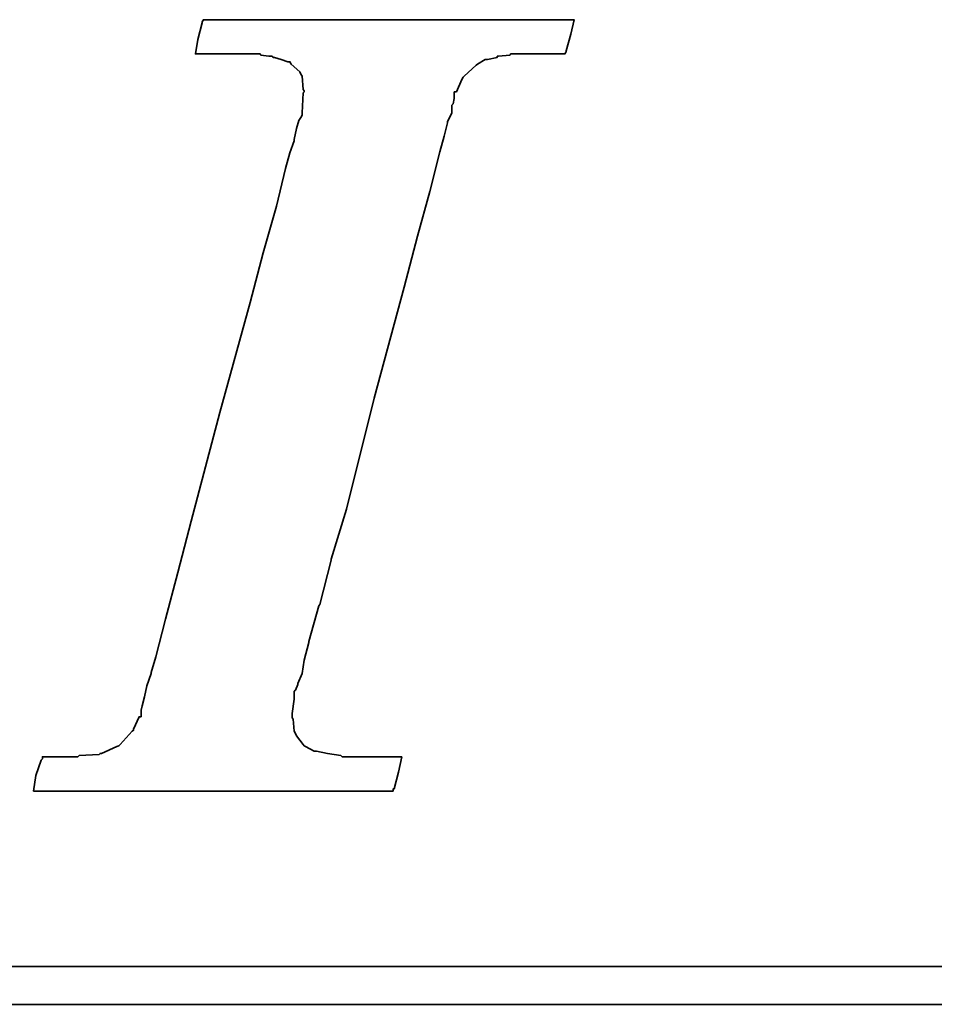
# Model space of a CAD drawing. Header units: millimetres. Extents: x -52 to 340, y -61 to 93.
# Tile 85 of 101: x 219.65 to 221.06, y 1.47 to 2.99. Entities that reach past the tile are written whole.
import ezdxf

# ---------------------------------------------------------------- set-up
doc = ezdxf.new("R2010")
doc.units = ezdxf.units.MM
doc.layers.add('DIM', color=4, linetype='Continuous')
doc.layers.add('layer 1', color=7, linetype='Continuous')

# ---------------------------------------------------------------- blocks, each defined once
blk = doc.blocks.new('TBI MOTION logo(完整正式版)')
at = {"layer": 'layer 1', "color": 22, "lineweight": 35}
for points, knots in [([(-40.59125, -7.94375), (-40.59125, -7.94375), (-40.97375, -7.94375), (-40.97375, -7.94375), (-40.97375, -7.94375), (-40.97375, -7.94375), (-41.38125, -7.94375), (-41.38125, -7.94375), (-41.38125, -7.94375), (-41.38125, -7.94375), (-41.54875, -7.94375), (-41.54875, -7.94375), (-41.54875, -7.94375), (-41.54875, -7.94375), (-41.59875, -7.94375), (-41.59875, -7.94375), (-41.59875, -7.94375), (-41.59875, -7.94375), (-41.88375, -7.94375), (-41.88375, -7.94375), (-41.88375, -7.94375), (-41.88375, -7.94375), (-41.90875, -7.91875), (-41.90875, -7.91875), (-41.90875, -7.91875), (-41.90875, -7.91875), (-42.19875, -7.87125), (-42.19875, -7.87125), (-42.19875, -7.87125), (-42.19875, -7.87125), (-42.43875, -7.82375), (-42.43875, -7.82375), (-42.43875, -7.82375), (-42.43875, -7.82375), (-42.45875, -7.82375), (-42.45875, -7.82375), (-42.45875, -7.82375), (-42.45875, -7.82375), (-42.48625, -7.82375), (-42.48625, -7.82375), (-42.48625, -7.82375), (-42.48625, -7.82375), (-42.67625, -7.72375), (-42.67625, -7.72375), (-42.67625, -7.72375), (-42.67625, -7.72375), (-42.70125, -7.70375), (-42.70125, -7.70375), (-42.70125, -7.70375), (-42.70125, -7.70375), (-42.72375, -7.67875), (-42.72375, -7.67875), (-42.72375, -7.67875), (-42.72375, -7.67875), (-42.86875, -7.48875), (-42.86875, -7.48875), (-42.86875, -7.48875), (-42.86875, -7.48875), (-42.89375, -7.43875), (-42.89375, -7.43875), (-42.89375, -7.43875), (-42.89375, -7.43875), (-42.91875, -7.38875), (-42.91875, -7.38875), (-42.91875, -7.38875), (-42.91875, -7.38875), (-42.93875, -7.12875), (-42.93875, -7.12875), (-42.93875, -7.12875), (-42.93875, -7.12875), (-42.96375, -7.10375), (-42.96375, -7.10375), (-42.96375, -7.10375), (-42.96375, -7.10375), (-42.96375, -7.05375), (-42.96375, -7.05375), (-42.96375, -7.05375), (-42.96375, -7.05375), (-42.96375, -7.00875), (-42.96375, -7.00875), (-42.96375, -7.00875), (-42.96375, -7.00875), (-42.91875, -6.69625), (-42.91875, -6.69625), (-42.91875, -6.69625), (-42.91875, -6.69625), (-42.91875, -6.62375), (-42.91875, -6.62375), (-42.91875, -6.62375), (-42.91875, -6.62375), (-42.91875, -6.59625), (-42.91875, -6.59625), (-42.91875, -6.59625), (-42.91875, -6.59625), (-42.91875, -6.57375), (-42.91875, -6.57375), (-42.91875, -6.57375), (-42.91875, -6.57375), (-42.91875, -6.52875), (-42.91875, -6.52875), (-42.91875, -6.52875), (-42.91875, -6.52875), (-42.89375, -6.50375), (-42.89375, -6.50375), (-42.89375, -6.50375), (-42.89375, -6.50375), (-42.84375, -6.38375), (-42.84375, -6.38375), (-42.84375, -6.38375), (-42.84375, -6.38375), (-42.84375, -6.35875), (-42.84375, -6.35875), (-42.84375, -6.35875), (-42.84375, -6.35875), (-42.74625, -6.14375), (-42.74625, -6.14375), (-42.74625, -6.14375), (-42.74625, -6.14375), (-42.70125, -5.85375), (-42.70125, -5.85375), (-42.70125, -5.85375), (-42.70125, -5.85375), (-42.60375, -5.47125), (-42.60375, -5.47125), (-42.60375, -5.47125), (-42.60375, -5.47125), (-42.60375, -5.44875), (-42.60375, -5.44875), (-42.60375, -5.44875), (-42.60375, -5.44875), (-42.38875, -4.67875), (-42.38875, -4.67875), (-42.38875, -4.67875), (-42.38875, -4.67875), (-42.36375, -4.65375), (-42.36375, -4.65375), (-42.36375, -4.65375), (-42.36375, -4.65375), (-42.12375, -3.69625), (-42.12375, -3.69625), (-42.12375, -3.69625), (-42.12375, -3.69625), (-42.12375, -3.67374), (-42.12375, -3.67374), (-42.12375, -3.67374), (-42.12375, -3.67374), (-41.78875, -2.59374), (-41.78875, -2.59374), (-41.78875, -2.59374), (-41.78875, -2.59374), (-41.18875, -0.19375), (-41.18875, -0.19375), (-41.18875, -0.19375), (-41.18875, -0.19375), (-40.54375, 2.20624), (-40.54375, 2.20624), (-40.54375, 2.20624), (-40.54375, 2.20624), (-40.25375, 3.30875), (-40.25375, 3.30875), (-40.25375, 3.30875), (-40.25375, 3.30875), (-39.98875, 4.27125), (-39.98875, 4.27125), (-39.98875, 4.27125), (-39.98875, 4.27125), (-39.77375, 5.13125), (-39.77375, 5.13125), (-39.77375, 5.13125), (-39.77375, 5.13125), (-39.67875, 5.47125), (-39.67875, 5.47125), (-39.67875, 5.47125), (-39.67875, 5.47125), (-39.60375, 5.75625), (-39.60375, 5.75625), (-39.60375, 5.75625), (-39.60375, 5.75625), (-39.60375, 5.78125), (-39.60375, 5.78125), (-39.60375, 5.78125), (-39.60375, 5.78125), (-39.50875, 5.97125), (-39.50875, 5.97125), (-39.50875, 5.97125), (-39.50875, 5.97125), (-39.50875, 6.13875), (-39.50875, 6.13875), (-39.50875, 6.13875), (-39.50875, 6.13875), (-39.48625, 6.16625), (-39.48625, 6.16625), (-39.48625, 6.16625), (-39.48625, 6.16625), (-39.46125, 6.28625), (-39.46125, 6.28625), (-39.46125, 6.28625), (-39.46125, 6.28625), (-39.46125, 6.42625), (-39.46125, 6.42625), (-39.46125, 6.42625), (-39.46125, 6.42625), (-39.41375, 6.42625), (-39.41375, 6.42625), (-39.41375, 6.42625), (-39.41375, 6.42625), (-39.29375, 6.69125), (-39.29375, 6.69125), (-39.29375, 6.69125), (-39.29375, 6.69125), (-39.26875, 6.74125), (-39.26875, 6.74125), (-39.26875, 6.74125), (-39.26875, 6.74125), (-39.24375, 6.76625), (-39.24375, 6.76625), (-39.24375, 6.76625), (-39.24375, 6.76625), (-38.98375, 7.00624), (-38.98375, 7.00624), (-38.98375, 7.00624), (-38.98375, 7.00624), (-38.95625, 7.02624), (-38.95625, 7.02624), (-38.95625, 7.02624), (-38.95625, 7.02624), (-38.78875, 7.12624), (-38.78875, 7.12624), (-38.78875, 7.12624), (-38.78875, 7.12624), (-38.76375, 7.12624), (-38.76375, 7.12624), (-38.76375, 7.12624), (-38.76375, 7.12624), (-38.74375, 7.12624), (-38.74375, 7.12624), (-38.74375, 7.12624), (-38.74375, 7.12624), (-38.52875, 7.17125), (-38.52875, 7.17125), (-38.52875, 7.17125), (-38.52875, 7.17125), (-38.52875, 7.19624), (-38.52875, 7.19624), (-38.52875, 7.19624), (-38.52875, 7.19624), (-38.50375, 7.19624), (-38.50375, 7.19624), (-38.50375, 7.19624), (-38.50375, 7.19624), (-38.26125, 7.21875), (-38.26125, 7.21875), (-38.26125, 7.21875), (-38.26125, 7.21875), (-38.23875, 7.24624), (-38.23875, 7.24624), (-38.23875, 7.24624), (-38.23875, 7.24624), (-38.21625, 7.24624), (-38.21625, 7.24624), (-38.21625, 7.24624), (-38.21625, 7.24624), (-38.18875, 7.24624), (-38.18875, 7.24624), (-38.18875, 7.24624), (-38.18875, 7.24624), (-37.90375, 7.24624), (-37.90375, 7.24624), (-37.90375, 7.24624), (-37.90375, 7.24624), (-37.85375, 7.24624), (-37.85375, 7.24624), (-37.85375, 7.24624), (-37.85375, 7.24624), (-37.75875, 7.24624), (-37.75875, 7.24624), (-37.75875, 7.24624), (-37.75875, 7.24624), (-37.42375, 7.24624), (-37.42375, 7.24624), (-37.42375, 7.24624), (-37.42375, 7.24624), (-37.08875, 7.24624), (-37.08875, 7.24624), (-37.08875, 7.24624), (-37.08875, 7.24624), (-37.06375, 7.24624), (-37.06375, 7.24624), (-37.06375, 7.24624), (-37.06375, 7.24624), (-37.06375, 7.26624), (-37.06375, 7.26624), (-37.06375, 7.26624), (-37.06375, 7.26624), (-37.03875, 7.29125), (-37.03875, 7.29125), (-37.03875, 7.29125), (-37.03875, 7.29125), (-37.03875, 7.31625), (-37.03875, 7.31625), (-37.03875, 7.31625), (-37.03875, 7.31625), (-36.94125, 7.67625), (-36.94125, 7.67625), (-36.94125, 7.67625), (-36.94125, 7.67625), (-36.86875, 7.98625), (-36.86875, 7.98625), (-36.86875, 7.98625), (-36.86875, 7.98625), (-36.98875, 7.98625), (-36.98875, 7.98625), (-36.98875, 7.98625), (-36.98875, 7.98625), (-37.42375, 7.98625), (-37.42375, 7.98625), (-37.42375, 7.98625), (-37.42375, 7.98625), (-37.94875, 7.98625), (-37.94875, 7.98625), (-37.94875, 7.98625), (-37.94875, 7.98625), (-38.57375, 7.98625), (-38.57375, 7.98625), (-38.57375, 7.98625), (-38.57375, 7.98625), (-39.29375, 7.98625), (-39.29375, 7.98625), (-39.29375, 7.98625), (-39.29375, 7.98625), (-40.82875, 7.98625), (-40.82875, 7.98625), (-40.82875, 7.98625), (-40.82875, 7.98625), (-42.36375, 7.98625), (-42.36375, 7.98625), (-42.36375, 7.98625), (-42.36375, 7.98625), (-43.08375, 7.98625), (-43.08375, 7.98625), (-43.08375, 7.98625), (-43.08375, 7.98625), (-43.70875, 7.98625), (-43.70875, 7.98625), (-43.70875, 7.98625), (-43.70875, 7.98625), (-44.23375, 7.98625), (-44.23375, 7.98625), (-44.23375, 7.98625), (-44.23375, 7.98625), (-44.66875, 7.98625), (-44.66875, 7.98625), (-44.66875, 7.98625), (-44.66875, 7.98625), (-44.88375, 7.98625), (-44.88375, 7.98625), (-44.88375, 7.98625), (-44.88375, 7.98625), (-44.90875, 7.94125), (-44.90875, 7.94125), (-44.90875, 7.94125), (-44.90875, 7.94125), (-44.90875, 7.91625), (-44.90875, 7.91625), (-44.90875, 7.91625), (-44.90875, 7.91625), (-45.00375, 7.55625), (-45.00375, 7.55625), (-45.00375, 7.55625), (-45.00375, 7.55625), (-45.05375, 7.24624), (-45.05375, 7.24624), (-45.05375, 7.24624), (-45.05375, 7.24624), (-44.61875, 7.24624), (-44.61875, 7.24624), (-44.61875, 7.24624), (-44.61875, 7.24624), (-44.11375, 7.24624), (-44.11375, 7.24624), (-44.11375, 7.24624), (-44.11375, 7.24624), (-43.99375, 7.24624), (-43.99375, 7.24624), (-43.99375, 7.24624), (-43.99375, 7.24624), (-43.94625, 7.24624), (-43.94625, 7.24624), (-43.94625, 7.24624), (-43.94625, 7.24624), (-43.92374, 7.24624), (-43.92374, 7.24624), (-43.92374, 7.24624), (-43.92374, 7.24624), (-43.65875, 7.24624), (-43.65875, 7.24624), (-43.65875, 7.24624), (-43.65875, 7.24624), (-43.63875, 7.21875), (-43.63875, 7.21875), (-43.63875, 7.21875), (-43.63875, 7.21875), (-43.46875, 7.19624), (-43.46875, 7.19624), (-43.46875, 7.19624), (-43.46875, 7.19624), (-43.39875, 7.19624), (-43.39875, 7.19624), (-43.39875, 7.19624), (-43.39875, 7.19624), (-43.37125, 7.17125), (-43.37125, 7.17125), (-43.37125, 7.17125), (-43.37125, 7.17125), (-43.34875, 7.17125), (-43.34875, 7.17125), (-43.34875, 7.17125), (-43.34875, 7.17125), (-43.20375, 7.12624), (-43.20375, 7.12624), (-43.20375, 7.12624), (-43.20375, 7.12624), (-43.05875, 7.07624), (-43.05875, 7.07624), (-43.05875, 7.07624), (-43.05875, 7.07624), (-43.01375, 7.07624), (-43.01375, 7.07624), (-43.01375, 7.07624), (-43.01375, 7.07624), (-42.98875, 7.02624), (-42.98875, 7.02624), (-42.98875, 7.02624), (-42.98875, 7.02624), (-42.79875, 6.86125), (-42.79875, 6.86125), (-42.79875, 6.86125), (-42.79875, 6.86125), (-42.77375, 6.81125), (-42.77375, 6.81125), (-42.77375, 6.81125), (-42.77375, 6.81125), (-42.74625, 6.76625), (-42.74625, 6.76625), (-42.74625, 6.76625), (-42.74625, 6.76625), (-42.72375, 6.47625), (-42.72375, 6.47625), (-42.72375, 6.47625), (-42.72375, 6.47625), (-42.70125, 6.45124), (-42.70125, 6.45124), (-42.70125, 6.45124), (-42.70125, 6.45124), (-42.70125, 6.42625), (-42.70125, 6.42625), (-42.70125, 6.42625), (-42.70125, 6.42625), (-42.72375, 6.40625), (-42.72375, 6.40625), (-42.72375, 6.40625), (-42.72375, 6.40625), (-42.74625, 5.97125), (-42.74625, 5.97125), (-42.74625, 5.97125), (-42.74625, 5.97125), (-42.74625, 5.94625), (-42.74625, 5.94625), (-42.74625, 5.94625), (-42.74625, 5.94625), (-42.74625, 5.92625), (-42.74625, 5.92625), (-42.74625, 5.92625), (-42.74625, 5.92625), (-42.77375, 5.87625), (-42.77375, 5.87625), (-42.77375, 5.87625), (-42.77375, 5.87625), (-42.81875, 5.80625), (-42.81875, 5.80625), (-42.81875, 5.80625), (-42.81875, 5.80625), (-42.86875, 5.63625), (-42.86875, 5.63625), (-42.86875, 5.63625), (-42.86875, 5.63625), (-42.91875, 5.39625), (-42.91875, 5.39625), (-42.91875, 5.39625), (-42.91875, 5.39625), (-42.91875, 5.37124), (-42.91875, 5.37124), (-42.91875, 5.37124), (-42.91875, 5.37124), (-43.01375, 5.10874), (-43.01375, 5.10874), (-43.01375, 5.10874), (-43.01375, 5.10874), (-43.10875, 4.77124), (-43.10875, 4.77124), (-43.10875, 4.77124), (-43.10875, 4.77124), (-43.29875, 3.95625), (-43.29875, 3.95625), (-43.29875, 3.95625), (-43.29875, 3.95625), (-43.58875, 2.95125), (-43.58875, 2.95125), (-43.58875, 2.95125), (-43.58875, 2.95125), (-43.87375, 1.87125), (-43.87375, 1.87125), (-43.87375, 1.87125), (-43.87375, 1.87125), (-44.52625, -0.50374), (-44.52625, -0.50374), (-44.52625, -0.50374), (-44.52625, -0.50374), (-45.14875, -2.85375), (-45.14875, -2.85375), (-45.14875, -2.85375), (-45.14875, -2.85375), (-45.43375, -3.95875), (-45.43375, -3.95875), (-45.43375, -3.95875), (-45.43375, -3.95875), (-45.69875, -4.96875), (-45.69875, -4.96875), (-45.69875, -4.96875), (-45.69875, -4.96875), (-45.91375, -5.78375), (-45.91375, -5.78375), (-45.91375, -5.78375), (-45.91375, -5.78375), (-46.01375, -6.11875), (-46.01375, -6.11875), (-46.01375, -6.11875), (-46.01375, -6.11875), (-46.01375, -6.14375), (-46.01375, -6.14375), (-46.01375, -6.14375), (-46.01375, -6.14375), (-46.10875, -6.40875), (-46.10875, -6.40875), (-46.10875, -6.40875), (-46.10875, -6.40875), (-46.15375, -6.64875), (-46.15375, -6.64875), (-46.15375, -6.64875), (-46.15375, -6.64875), (-46.20375, -6.83875), (-46.20375, -6.83875), (-46.20375, -6.83875), (-46.20375, -6.83875), (-46.22875, -6.93375), (-46.22875, -6.93375), (-46.22875, -6.93375), (-46.22875, -6.93375), (-46.22875, -7.07875), (-46.22875, -7.07875), (-46.22875, -7.07875), (-46.22875, -7.07875), (-46.27375, -7.07875), (-46.27375, -7.07875), (-46.27375, -7.07875), (-46.27375, -7.07875), (-46.39375, -7.34375), (-46.39375, -7.34375), (-46.39375, -7.34375), (-46.39375, -7.34375), (-46.39375, -7.36875), (-46.39375, -7.36875), (-46.39375, -7.36875), (-46.39375, -7.36875), (-46.42125, -7.38875), (-46.42125, -7.38875), (-46.42125, -7.38875), (-46.42125, -7.38875), (-46.68375, -7.67875), (-46.68375, -7.67875), (-46.68375, -7.67875), (-46.68375, -7.67875), (-46.70875, -7.70375), (-46.70875, -7.70375), (-46.70875, -7.70375), (-46.70875, -7.70375), (-46.75375, -7.72375), (-46.75375, -7.72375), (-46.75375, -7.72375), (-46.75375, -7.72375), (-47.08875, -7.87125), (-47.08875, -7.87125), (-47.08875, -7.87125), (-47.08875, -7.87125), (-47.11625, -7.87125), (-47.11625, -7.87125), (-47.11625, -7.87125), (-47.11625, -7.87125), (-47.13875, -7.89375), (-47.13875, -7.89375), (-47.13875, -7.89375), (-47.13875, -7.89375), (-47.56875, -7.91875), (-47.56875, -7.91875), (-47.56875, -7.91875), (-47.56875, -7.91875), (-47.59625, -7.94375), (-47.59625, -7.94375), (-47.59625, -7.94375), (-47.59625, -7.94375), (-47.64375, -7.94375), (-47.64375, -7.94375), (-47.64375, -7.94375), (-47.64375, -7.94375), (-47.73625, -7.94375), (-47.73625, -7.94375), (-47.73625, -7.94375), (-47.73625, -7.94375), (-48.07375, -7.94375), (-48.07375, -7.94375), (-48.07375, -7.94375), (-48.07375, -7.94375), (-48.36125, -7.94375), (-48.36125, -7.94375), (-48.36125, -7.94375), (-48.36125, -7.94375), (-48.36125, -7.96625), (-48.36125, -7.96625), (-48.36125, -7.96625), (-48.36125, -7.96625), (-48.36125, -7.99125), (-48.36125, -7.99125), (-48.36125, -7.99125), (-48.36125, -7.99125), (-48.38875, -8.01375), (-48.38875, -8.01375), (-48.38875, -8.01375), (-48.38875, -8.01375), (-48.50875, -8.34875), (-48.50875, -8.34875), (-48.50875, -8.34875), (-48.50875, -8.34875), (-48.55375, -8.68625), (-48.55375, -8.68625), (-48.55375, -8.68625), (-48.55375, -8.68625), (-48.45875, -8.68625), (-48.45875, -8.68625), (-48.45875, -8.68625), (-48.45875, -8.68625), (-48.07375, -8.68625), (-48.07375, -8.68625), (-48.07375, -8.68625), (-48.07375, -8.68625), (-47.52375, -8.68625), (-47.52375, -8.68625), (-47.52375, -8.68625), (-47.52375, -8.68625), (-46.92375, -8.68625), (-46.92375, -8.68625), (-46.92375, -8.68625), (-46.92375, -8.68625), (-46.25375, -8.68625), (-46.25375, -8.68625), (-46.25375, -8.68625), (-46.25375, -8.68625), (-46.20375, -8.68625), (-46.20375, -8.68625), (-46.20375, -8.68625), (-46.20375, -8.68625), (-44.71375, -8.68625), (-44.71375, -8.68625), (-44.71375, -8.68625), (-44.71375, -8.68625), (-43.22875, -8.68625), (-43.22875, -8.68625), (-43.22875, -8.68625), (-43.22875, -8.68625), (-42.55875, -8.68625), (-42.55875, -8.68625), (-42.55875, -8.68625), (-42.55875, -8.68625), (-42.50875, -8.68625), (-42.50875, -8.68625), (-42.50875, -8.68625), (-42.50875, -8.68625), (-41.93375, -8.68625), (-41.93375, -8.68625), (-41.93375, -8.68625), (-41.93375, -8.68625), (-41.38125, -8.68625), (-41.38125, -8.68625), (-41.38125, -8.68625), (-41.38125, -8.68625), (-40.97375, -8.68625), (-40.97375, -8.68625), (-40.97375, -8.68625), (-40.97375, -8.68625), (-40.78125, -8.68625), (-40.78125, -8.68625), (-40.78125, -8.68625), (-40.78125, -8.68625), (-40.78125, -8.63875), (-40.78125, -8.63875), (-40.78125, -8.63875), (-40.78125, -8.63875), (-40.75875, -8.63875), (-40.75875, -8.63875), (-40.75875, -8.63875), (-40.75875, -8.63875), (-40.66375, -8.27875), (-40.66375, -8.27875), (-40.66375, -8.27875), (-40.66375, -8.27875), (-40.59125, -7.94375), (-40.59125, -7.94375)], [0, 0, 0, 0, 0.00558659, 0.00558659, 0.00558659, 0.00558659, 0.01117318, 0.01117318, 0.01117318, 0.01117318, 0.01675978, 0.01675978, 0.01675978, 0.01675978, 0.02234637, 0.02234637, 0.02234637, 0.02234637, 0.02793296, 0.02793296, 0.02793296, 0.02793296, 0.03351955, 0.03351955, 0.03351955, 0.03351955, 0.03910615, 0.03910615, 0.03910615, 0.03910615, 0.04469274, 0.04469274, 0.04469274, 0.04469274, 0.05027933, 0.05027933, 0.05027933, 0.05027933, 0.05586592, 0.05586592, 0.05586592, 0.05586592, 0.06145251, 0.06145251, 0.06145251, 0.06145251, 0.06703911, 0.06703911, 0.06703911, 0.06703911, 0.0726257, 0.0726257, 0.0726257, 0.0726257, 0.07821229, 0.07821229, 0.07821229, 0.07821229, 0.08379888, 0.08379888, 0.08379888, 0.08379888, 0.08938547, 0.08938547, 0.08938547, 0.08938547, 0.09497207, 0.09497207, 0.09497207, 0.09497207, 0.10055866, 0.10055866, 0.10055866, 0.10055866, 0.10614525, 0.10614525, 0.10614525, 0.10614525, 0.11173184, 0.11173184, 0.11173184, 0.11173184, 0.11731844, 0.11731844, 0.11731844, 0.11731844, 0.12290503, 0.12290503, 0.12290503, 0.12290503, 0.12849162, 0.12849162, 0.12849162, 0.12849162, 0.13407821, 0.13407821, 0.13407821, 0.13407821, 0.1396648, 0.1396648, 0.1396648, 0.1396648, 0.1452514, 0.1452514, 0.1452514, 0.1452514, 0.15083799, 0.15083799, 0.15083799, 0.15083799, 0.15642458, 0.15642458, 0.15642458, 0.15642458, 0.16201117, 0.16201117, 0.16201117, 0.16201117, 0.16759777, 0.16759777, 0.16759777, 0.16759777, 0.17318436, 0.17318436, 0.17318436, 0.17318436, 0.17877095, 0.17877095, 0.17877095, 0.17877095, 0.18435754, 0.18435754, 0.18435754, 0.18435754, 0.18994413, 0.18994413, 0.18994413, 0.18994413, 0.19553073, 0.19553073, 0.19553073, 0.19553073, 0.20111732, 0.20111732, 0.20111732, 0.20111732, 0.20670391, 0.20670391, 0.20670391, 0.20670391, 0.2122905, 0.2122905, 0.2122905, 0.2122905, 0.21787709, 0.21787709, 0.21787709, 0.21787709, 0.22346369, 0.22346369, 0.22346369, 0.22346369, 0.22905028, 0.22905028, 0.22905028, 0.22905028, 0.23463687, 0.23463687, 0.23463687, 0.23463687, 0.24022346, 0.24022346, 0.24022346, 0.24022346, 0.24581006, 0.24581006, 0.24581006, 0.24581006, 0.25139665, 0.25139665, 0.25139665, 0.25139665, 0.25698324, 0.25698324, 0.25698324, 0.25698324, 0.26256983, 0.26256983, 0.26256983, 0.26256983, 0.26815642, 0.26815642, 0.26815642, 0.26815642, 0.27374302, 0.27374302, 0.27374302, 0.27374302, 0.27932961, 0.27932961, 0.27932961, 0.27932961, 0.2849162, 0.2849162, 0.2849162, 0.2849162, 0.29050279, 0.29050279, 0.29050279, 0.29050279, 0.29608939, 0.29608939, 0.29608939, 0.29608939, 0.30167598, 0.30167598, 0.30167598, 0.30167598, 0.30726257, 0.30726257, 0.30726257, 0.30726257, 0.31284916, 0.31284916, 0.31284916, 0.31284916, 0.31843575, 0.31843575, 0.31843575, 0.31843575, 0.32402235, 0.32402235, 0.32402235, 0.32402235, 0.32960894, 0.32960894, 0.32960894, 0.32960894, 0.33519553, 0.33519553, 0.33519553, 0.33519553, 0.34078212, 0.34078212, 0.34078212, 0.34078212, 0.34636872, 0.34636872, 0.34636872, 0.34636872, 0.35195531, 0.35195531, 0.35195531, 0.35195531, 0.3575419, 0.3575419, 0.3575419, 0.3575419, 0.36312849, 0.36312849, 0.36312849, 0.36312849, 0.36871508, 0.36871508, 0.36871508, 0.36871508, 0.37430168, 0.37430168, 0.37430168, 0.37430168, 0.37988827, 0.37988827, 0.37988827, 0.37988827, 0.38547486, 0.38547486, 0.38547486, 0.38547486, 0.39106145, 0.39106145, 0.39106145, 0.39106145, 0.39664804, 0.39664804, 0.39664804, 0.39664804, 0.40223464, 0.40223464, 0.40223464, 0.40223464, 0.40782123, 0.40782123, 0.40782123, 0.40782123, 0.41340782, 0.41340782, 0.41340782, 0.41340782, 0.41899441, 0.41899441, 0.41899441, 0.41899441, 0.42458101, 0.42458101, 0.42458101, 0.42458101, 0.4301676, 0.4301676, 0.4301676, 0.4301676, 0.43575419, 0.43575419, 0.43575419, 0.43575419, 0.44134078, 0.44134078, 0.44134078, 0.44134078, 0.44692737, 0.44692737, 0.44692737, 0.44692737, 0.45251397, 0.45251397, 0.45251397, 0.45251397, 0.45810056, 0.45810056, 0.45810056, 0.45810056, 0.46368715, 0.46368715, 0.46368715, 0.46368715, 0.46927374, 0.46927374, 0.46927374, 0.46927374, 0.47486034, 0.47486034, 0.47486034, 0.47486034, 0.48044693, 0.48044693, 0.48044693, 0.48044693, 0.48603352, 0.48603352, 0.48603352, 0.48603352, 0.49162011, 0.49162011, 0.49162011, 0.49162011, 0.4972067, 0.4972067, 0.4972067, 0.4972067, 0.5027933, 0.5027933, 0.5027933, 0.5027933, 0.50837989, 0.50837989, 0.50837989, 0.50837989, 0.51396648, 0.51396648, 0.51396648, 0.51396648, 0.51955307, 0.51955307, 0.51955307, 0.51955307, 0.52513966, 0.52513966, 0.52513966, 0.52513966, 0.53072626, 0.53072626, 0.53072626, 0.53072626, 0.53631285, 0.53631285, 0.53631285, 0.53631285, 0.54189944, 0.54189944, 0.54189944, 0.54189944, 0.54748603, 0.54748603, 0.54748603, 0.54748603, 0.55307263, 0.55307263, 0.55307263, 0.55307263, 0.55865922, 0.55865922, 0.55865922, 0.55865922, 0.56424581, 0.56424581, 0.56424581, 0.56424581, 0.5698324, 0.5698324, 0.5698324, 0.5698324, 0.57541899, 0.57541899, 0.57541899, 0.57541899, 0.58100559, 0.58100559, 0.58100559, 0.58100559, 0.58659218, 0.58659218, 0.58659218, 0.58659218, 0.59217877, 0.59217877, 0.59217877, 0.59217877, 0.59776536, 0.59776536, 0.59776536, 0.59776536, 0.60335196, 0.60335196, 0.60335196, 0.60335196, 0.60893855, 0.60893855, 0.60893855, 0.60893855, 0.61452514, 0.61452514, 0.61452514, 0.61452514, 0.62011173, 0.62011173, 0.62011173, 0.62011173, 0.62569832, 0.62569832, 0.62569832, 0.62569832, 0.63128492, 0.63128492, 0.63128492, 0.63128492, 0.63687151, 0.63687151, 0.63687151, 0.63687151, 0.6424581, 0.6424581, 0.6424581, 0.6424581, 0.64804469, 0.64804469, 0.64804469, 0.64804469, 0.65363128, 0.65363128, 0.65363128, 0.65363128, 0.65921788, 0.65921788, 0.65921788, 0.65921788, 0.66480447, 0.66480447, 0.66480447, 0.66480447, 0.67039106, 0.67039106, 0.67039106, 0.67039106, 0.67597765, 0.67597765, 0.67597765, 0.67597765, 0.68156425, 0.68156425, 0.68156425, 0.68156425, 0.68715084, 0.68715084, 0.68715084, 0.68715084, 0.69273743, 0.69273743, 0.69273743, 0.69273743, 0.69832402, 0.69832402, 0.69832402, 0.69832402, 0.70391061, 0.70391061, 0.70391061, 0.70391061, 0.70949721, 0.70949721, 0.70949721, 0.70949721, 0.7150838, 0.7150838, 0.7150838, 0.7150838, 0.72067039, 0.72067039, 0.72067039, 0.72067039, 0.72625698, 0.72625698, 0.72625698, 0.72625698, 0.73184358, 0.73184358, 0.73184358, 0.73184358, 0.73743017, 0.73743017, 0.73743017, 0.73743017, 0.74301676, 0.74301676, 0.74301676, 0.74301676, 0.74860335, 0.74860335, 0.74860335, 0.74860335, 0.75418994, 0.75418994, 0.75418994, 0.75418994, 0.75977654, 0.75977654, 0.75977654, 0.75977654, 0.76536313, 0.76536313, 0.76536313, 0.76536313, 0.77094972, 0.77094972, 0.77094972, 0.77094972, 0.77653631, 0.77653631, 0.77653631, 0.77653631, 0.78212291, 0.78212291, 0.78212291, 0.78212291, 0.7877095, 0.7877095, 0.7877095, 0.7877095, 0.79329609, 0.79329609, 0.79329609, 0.79329609, 0.79888268, 0.79888268, 0.79888268, 0.79888268, 0.80446927, 0.80446927, 0.80446927, 0.80446927, 0.81005587, 0.81005587, 0.81005587, 0.81005587, 0.81564246, 0.81564246, 0.81564246, 0.81564246, 0.82122905, 0.82122905, 0.82122905, 0.82122905, 0.82681564, 0.82681564, 0.82681564, 0.82681564, 0.83240223, 0.83240223, 0.83240223, 0.83240223, 0.83798883, 0.83798883, 0.83798883, 0.83798883, 0.84357542, 0.84357542, 0.84357542, 0.84357542, 0.84916201, 0.84916201, 0.84916201, 0.84916201, 0.8547486, 0.8547486, 0.8547486, 0.8547486, 0.8603352, 0.8603352, 0.8603352, 0.8603352, 0.86592179, 0.86592179, 0.86592179, 0.86592179, 0.87150838, 0.87150838, 0.87150838, 0.87150838, 0.87709497, 0.87709497, 0.87709497, 0.87709497, 0.88268156, 0.88268156, 0.88268156, 0.88268156, 0.88826816, 0.88826816, 0.88826816, 0.88826816, 0.89385475, 0.89385475, 0.89385475, 0.89385475, 0.89944134, 0.89944134, 0.89944134, 0.89944134, 0.90502793, 0.90502793, 0.90502793, 0.90502793, 0.91061453, 0.91061453, 0.91061453, 0.91061453, 0.91620112, 0.91620112, 0.91620112, 0.91620112, 0.92178771, 0.92178771, 0.92178771, 0.92178771, 0.9273743, 0.9273743, 0.9273743, 0.9273743, 0.93296089, 0.93296089, 0.93296089, 0.93296089, 0.93854749, 0.93854749, 0.93854749, 0.93854749, 0.94413408, 0.94413408, 0.94413408, 0.94413408, 0.94972067, 0.94972067, 0.94972067, 0.94972067, 0.95530726, 0.95530726, 0.95530726, 0.95530726, 0.96089385, 0.96089385, 0.96089385, 0.96089385, 0.96648045, 0.96648045, 0.96648045, 0.96648045, 0.97206704, 0.97206704, 0.97206704, 0.97206704, 0.97765363, 0.97765363, 0.97765363, 0.97765363, 0.98324022, 0.98324022, 0.98324022, 0.98324022, 0.98882682, 0.98882682, 0.98882682, 0.98882682, 0.99441341, 0.99441341, 0.99441341, 0.99441341, 1, 1, 1, 1]), ([(75.90875, -9.47875), (75.90875, -9.47875), (75.90875, -12.28625), (75.90875, -12.28625), (75.90875, -12.28625), (75.90875, -12.28625), (75.90875, -12.47875), (75.90875, -12.47875), (75.90875, -12.47875), (75.90875, -12.47875), (75.71625, -12.47875), (75.71625, -12.47875), (75.71625, -12.47875), (75.71625, -12.47875), (-88.32875, -12.47875), (-88.32875, -12.47875), (-88.32875, -12.47875), (-88.32875, -12.47875), (-88.32875, -13.29375), (-88.32875, -13.29375), (-88.32875, -13.29375), (-88.32875, -13.29375), (82.89125, -13.29375), (82.89125, -13.29375), (82.89125, -13.29375), (82.89125, -13.29375), (75.90875, -9.47875), (75.90875, -9.47875)], [0, 0, 0, 0, 0.14285714, 0.14285714, 0.14285714, 0.14285714, 0.28571429, 0.28571429, 0.28571429, 0.28571429, 0.42857143, 0.42857143, 0.42857143, 0.42857143, 0.57142857, 0.57142857, 0.57142857, 0.57142857, 0.71428571, 0.71428571, 0.71428571, 0.71428571, 0.85714286, 0.85714286, 0.85714286, 0.85714286, 1, 1, 1, 1])]:
    blk.add_open_spline(points, degree=3, knots=knots, dxfattribs=at)

msp = doc.modelspace()

# ---------------------------------------------------------------- block references
at = {"layer": 'DIM', "xscale": 0.0712799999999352, "yscale": 0.0712799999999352, "zscale": 0.0712799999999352}
msp.add_blockref('TBI MOTION logo(完整正式版)', (223.1309, 2.4199), dxfattribs=at)

doc.saveas('drawing.dxf')
